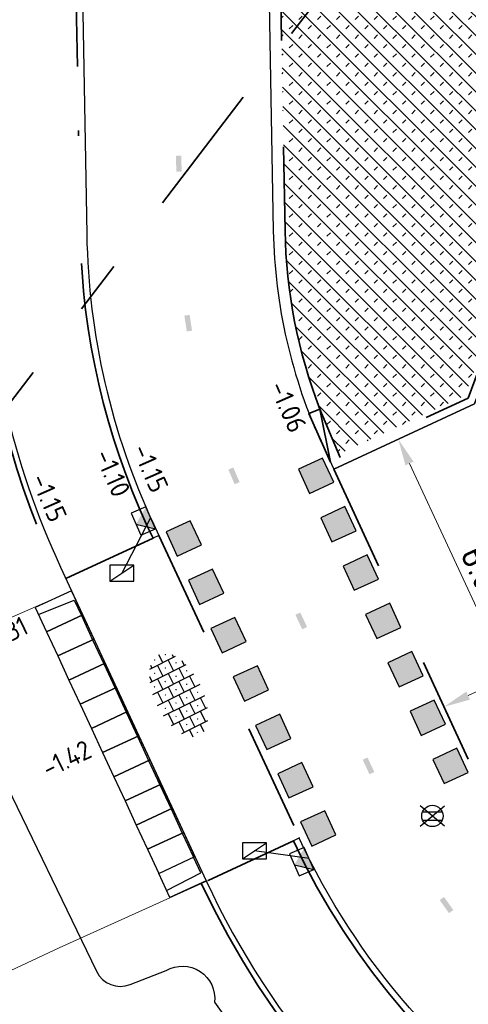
# Model space of a CAD drawing. Header units: metres. Extents: x -1 to 222837, y -2 to 853657.
# Tile 143 of 256: x 111185.02 to 111193.44, y 426626.83 to 426645.31. Entities that reach past the tile are written whole.
import ezdxf
from ezdxf.enums import TextEntityAlignment as Align

# ---------------------------------------------------------------- set-up
doc = ezdxf.new("R2010")
doc.units = ezdxf.units.M
doc.header["$XCLIPFRAME"] = 0
for name, pattern in [('AL-TEKENBLADGRENS', [11.5, 2.5, -1.5, 1, -1.5, 1, -1.5, 2.5]), ('RI-HWA_KOLKAANSLUITING', [4.3, 2.5, -1.8]), ('VH-AMSTELBAND', [30, 16, -4, 0, -2, 2, -2, 0, -4]), ('VH-OPSLUITBAND_100X200', [16, 8, -2, 4, -2]), ('VH-TROTTOIRBAND_130-150', [15, 5, -2, 2, -2, 2, -2]), ('XX-HIDDEN', [4, 2, -2])]:
    doc.linetypes.add(name, pattern=pattern)
for name, color, linetype in [('A-KADER', 7, 'Continuous'), ('A-Maatvoering', 30, 'Continuous'), ('GreenToColour', 30, 'Continuous'), ('X-REF', 7, 'Continuous')]:
    doc.layers.add(name, color=color, linetype=linetype)
for name, color, linetype, lineweight in [('B-ALG', 8, 'Continuous', 5), ('B-GRS-WERKGRENS', 4, 'WERKGRENS', 25), ('B-OI-RI-GWA_KOLK-S', 30, 'Continuous', 30), ('B-WE-IE-MEUBILAIR_WEGMEUBILAIR-S', 7, 'Continuous', 25), ('Inritband', 200, 'Continuous', 25), ('N-WE-RI-HWA_KOLK-S', 150, 'Continuous', 25), ('N-WE-VH-KANTOPSLUITING_OB 150 250', 140, 'VH-OPSLUITBAND_100X200', 35), ('N-WE-VH-KANTOPSLUITING_OPSLUITBAND_100X200-G VOETPAD', 150, 'VH-OPSLUITBAND_100X200', 35), ('N-WE-VH-KANTOPSLUITING_RIJWIELPADBAND-G', 7, 'Continuous', 25), ('N-WE-VH-KANTOPSLUITING_RWSBAND-G', 210, 'VH-TROTTOIRBAND_130-150', 35), ('N-WE-VH-KANTOPSLUITING_VOORKANT OB 100X200', 7, 'Continuous', 25), ('N-WE-VH-KANTOPSLUITING_VOORKANT RIJWIELPADBAND', 7, 'Continuous', 25), ('N-WE-VH-KANTOPSLUITING_VOORKANT RWS-BAND', 7, 'Continuous', 25), ('N-WE-VH-MATERIAALGRENS-G', 7, 'XX-HIDDEN', 35), ('N-WE-VH-Trottoirband 150x170', 60, 'VH-AMSTELBAND', 35), ('N-WE-VH-VERHARDING_FUNDERING-G', 7, 'Continuous', 35), ('N-WE-VH-VERHARDING_TEGEL-S', 7, 'Continuous', 25), ('N-WE-VW-MARKERING_DWARS-S', 7, 'Continuous', 25), ('SLD-b-vm_kant verharding', 252, 'Continuous', 18), ('SLD-n-wm_wegmarkering', 7, 'Continuous', 25), ('V-WE-IE-MEUBILAIR_WEGMEUBILAIR-S', 7, 'Continuous', 25), ('X-XX-AL-HOOGTELABEL-T25', 7, 'Continuous', 25), ('X-XX-AL-TEKENBLADGRENS-G blad 2', 7, 'AL-TEKENBLADGRENS', 35)]:
    doc.layers.add(name, color=color, linetype=linetype, lineweight=lineweight)
doc.layers.add('N-WE-RI-HWA_KOLKAANSLUITING-G', color=7, linetype='RI-HWA_KOLKAANSLUITING', lineweight=25, true_color=0x0078f0)
doc.styles.add('NLCS-ISO', font='NLCS-ISO.ttf')
doc.styles.add('NLCS-ISO-ANNOTATIEF-T25', font='NLCS-ISO.ttf', dxfattribs={"height": 2.5})
doc.styles.add('NLCS-ISO-M1000-T25', font='NLCS-ISO.ttf')
doc.styles.add('RPS_18', font='isocp.shx', dxfattribs={"height": 1.8})
doc.linetypes.add('WERKGRENS', pattern='A,2.5,-1,[133,ltypeshp.shx,S=1,R=0,X=-1,Y=0],-1,2.5', length=7)
doc.dimstyles.new('NLCS-ANNOTATIEF-T25-PIJL', dxfattribs={"dimtxt": 2.5, "dimasz": 2.5, "dimexe": 2, "dimexo": 2, "dimgap": 0.7, "dimtad": 1, "dimzin": 0, "dimdsep": 46, "dimtxsty": 'NLCS-ISO-ANNOTATIEF-T25', "dimcen": 0, "dimdle": 2, "dimclrd": 256, "dimclre": 256, "dimclrt": 256, "dimadec": 5, "dimazin": 0, "dimtfac": 1, "dimtofl": 0, "dimtmove": 1, "dimatfit": 0, "dimfxl": 2, "dimfxlon": 1, "dimtfillclr": 254, "dimtolj": 1, "dimtzin": 0, "dimlwd": 18, "dimlwe": 18, "dimarcsym": 0})
picture_1 = doc.add_image_def('image1.ecw', size_in_pixel=(400001, 250001))
picture_2 = doc.add_image_def('image2.ecw', size_in_pixel=(120000, 80000))

# ---------------------------------------------------------------- blocks, each defined once
blk = doc.blocks.new('inritband zijkant')
at = {"layer": 'Inritband', "flags": 128}
blk.add_lwpolyline([(0, 0.75), (0, 0), (0.5, 0), (0.5, 0.75)], close=True, dxfattribs=at)
blk.add_lwpolyline([(0.1440344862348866, 0), (0.1799999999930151, 0.7199999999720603), (0.5, 0.7199999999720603)], dxfattribs=at)
blk = doc.blocks.new('inritband tussenstuk')
at = {"layer": 'Inritband', "flags": 128}
blk.add_lwpolyline([(0, 0.75), (0, 0), (0.5, 0), (0.5, 0.75)], close=True, dxfattribs=at)
blk.add_lwpolyline([(0, 0.7199999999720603), (0.5, 0.7199999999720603)], dxfattribs=at)
blk = doc.blocks.new('N-SVW-MARKERING_DWARS_OVERSTEEK_BLOKSTREEP_050')
at = {"flags": 128}
blk.add_lwpolyline([(0, -0.25), (0.4999999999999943, -0.25), (0.4999999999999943, 0.25), (0, 0.25)], close=True, dxfattribs=at)
blk.add_solid([(0, 0.25), (0.4999999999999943, 0.25), (0, -0.25), (0.4999999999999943, -0.25)])
blk = doc.blocks.new('SVH-TEGEL_300X300_DUN_HALFST_STIP-SO')
for p, q in [((-2.999999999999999, -2.520600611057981), (-2.999999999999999, 2.520600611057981)), ((-1.499999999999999, -2.866499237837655), (-1.499999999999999, 2.866499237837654)), ((1.110223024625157e-15, -2.972868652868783), (1.110223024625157e-15, 2.972868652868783)), ((1.500000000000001, -2.866499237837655), (1.500000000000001, 2.866499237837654)), ((3, -2.520600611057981), (3, 2.520600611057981)), ((-4.885117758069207, 1.5), (-4.499999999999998, 1.5)), ((-4.499999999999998, -1.80215890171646), (-4.499999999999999, 1.80215890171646)), ((-3.72073055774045, 1.5), (-3.779269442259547, 1.5)), ((-3.749999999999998, 1.470730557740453), (-3.749999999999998, 1.529269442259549)), ((-3.698147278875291, 2.25), (-2.999999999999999, 2.25)), ((-2.999999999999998, 1.5), (-1.499999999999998, 1.5)), ((-2.220730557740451, 2.25), (-2.279269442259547, 2.25)), ((-2.249999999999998, 2.220730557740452), (-2.249999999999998, 2.279269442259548)), ((-1.499999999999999, 2.25), (0, 2.25)), ((-0.7207305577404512, 1.5), (-0.7792694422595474, 1.5)), ((-0.7499999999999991, 1.470730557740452), (-0.7499999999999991, 1.529269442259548)), ((2.220446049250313e-15, 1.5), (1.500000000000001, 1.5)), ((0.7792694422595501, 2.25), (0.7207305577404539, 2.25)), ((0.7500000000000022, 2.220730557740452), (0.7500000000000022, 2.279269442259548)), ((1.5, 2.25), (3, 2.25)), ((2.279269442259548, 1.5), (2.220730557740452, 1.5)), ((2.25, 1.470730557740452), (2.25, 1.529269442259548)), ((3.000000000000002, 1.5), (4.500000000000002, 1.5)), ((4.500000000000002, -1.80215890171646), (4.5, 1.80215890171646)), ((-5.658165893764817, 0), (-4.5, 0)), ((-5.220730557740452, 0.7499999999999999), (-5.279269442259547, 0.7499999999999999)), ((-5.249999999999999, 0.720730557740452), (-5.249999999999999, 0.7792694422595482)), ((-4.499999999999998, 0.7500000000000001), (-2.999999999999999, 0.7500000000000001)), ((-3.749999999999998, -0.02926944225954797), (-3.749999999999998, 0.0292694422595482)), ((-2.999999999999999, 0), (-1.499999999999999, 0)), ((-2.22073055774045, 0.7499999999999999), (-2.279269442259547, 0.7499999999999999)), ((-2.249999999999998, 0.720730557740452), (-2.249999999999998, 0.7792694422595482)), ((-1.499999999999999, 0.7500000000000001), (1.110223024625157e-15, 0.7500000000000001)), ((-0.7499999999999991, -0.02926944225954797), (-0.7499999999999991, 0.0292694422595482)), ((0, 0), (1.500000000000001, 0)), ((0.779269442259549, 0.7499999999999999), (0.7207305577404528, 0.7499999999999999)), ((0.7500000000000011, 0.720730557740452), (0.7500000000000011, 0.7792694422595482)), ((1.500000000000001, 0.7500000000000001), (3, 0.7500000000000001)), ((2.250000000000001, -0.02926944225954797), (2.250000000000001, 0.0292694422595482)), ((3, 0), (4.500000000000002, 0)), ((3.779269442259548, 0.7499999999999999), (3.720730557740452, 0.7499999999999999)), ((3.75, 0.720730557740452), (3.75, 0.7792694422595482)), ((4.500000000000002, 0.7500000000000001), (5.47514610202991, 0.7500000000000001)), ((5.25, -0.02926944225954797), (5.25, 0.0292694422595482)), ((-5.22073055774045, -0.7500000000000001), (-5.279269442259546, -0.7500000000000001)), ((-5.249999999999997, -0.779269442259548), (-5.249999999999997, -0.7207305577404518)), ((-4.5, -0.7500000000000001), (-3, -0.7500000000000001)), ((-3.72073055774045, -1.110223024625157e-16), (-3.779269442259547, -1.110223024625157e-16)), ((-2.220730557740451, -0.7500000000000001), (-2.279269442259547, -0.7500000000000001)), ((-2.249999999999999, -0.779269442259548), (-2.249999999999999, -0.7207305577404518)), ((-1.5, -0.7500000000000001), (0, -0.7500000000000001)), ((-0.7207305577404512, -1.110223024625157e-16), (-0.7792694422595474, -1.110223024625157e-16)), ((0.779269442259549, -0.7500000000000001), (0.7207305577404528, -0.7500000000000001)), ((0.7500000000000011, -0.779269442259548), (0.7500000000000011, -0.7207305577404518)), ((1.499999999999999, -0.7500000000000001), (3, -0.7500000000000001)), ((2.279269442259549, -1.110223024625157e-16), (2.220730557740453, -1.110223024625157e-16)), ((3.779269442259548, -0.7499999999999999), (3.720730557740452, -0.7499999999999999)), ((3.75, -0.7792694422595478), (3.75, -0.7207305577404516)), ((4.5, -0.7500000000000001), (5.47514610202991, -0.7500000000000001)), ((5.279269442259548, -1.110223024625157e-16), (5.220730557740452, -1.110223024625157e-16)), ((-4.885117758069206, -1.5), (-4.5, -1.5)), ((-3.72073055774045, -1.5), (-3.779269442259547, -1.5)), ((-3.749999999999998, -1.529269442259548), (-3.749999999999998, -1.470730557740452)), ((-3.69814727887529, -2.25), (-2.999999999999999, -2.25)), ((-2.999999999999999, -1.5), (-1.499999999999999, -1.5)), ((-2.22073055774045, -2.25), (-2.279269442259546, -2.25)), ((-2.249999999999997, -2.279269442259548), (-2.249999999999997, -2.220730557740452)), ((-1.499999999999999, -2.25), (1.110223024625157e-15, -2.25)), ((-0.7207305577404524, -1.5), (-0.7792694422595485, -1.5)), ((-0.7500000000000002, -1.529269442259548), (-0.7500000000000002, -1.470730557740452)), ((1.110223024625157e-15, -1.5), (1.500000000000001, -1.5)), ((0.779269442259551, -2.25), (0.7207305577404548, -2.25)), ((0.7500000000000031, -2.279269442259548), (0.7500000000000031, -2.220730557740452)), ((1.500000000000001, -2.25), (3, -2.25)), ((2.279269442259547, -1.5), (2.220730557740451, -1.5)), ((2.249999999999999, -1.529269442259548), (2.249999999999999, -1.470730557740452)), ((3, -1.5), (4.500000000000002, -1.5))]:
    blk.add_line(p, q)
at = {"style": 'NLCS-ISO'}
blk.add_attdef('FORMAAT', text='', height=1.8, dxfattribs=at).set_placement((-5.758165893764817, 0), align=Align.MIDDLE_RIGHT)
blk.add_attdef('KLEUR', text='', height=1.8, dxfattribs=at).set_placement((5.57514610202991, 0), align=Align.MIDDLE_LEFT)
at = {"style": 'NLCS-ISO', "flags": 1}
blk.add_attdef('FUNCTIE', text='', height=1.8, dxfattribs=at).set_placement((0.1159930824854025, -3.584775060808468), align=Align.MIDDLE_CENTER)
blk = doc.blocks.new('*D298')
at = {"layer": 'A-Maatvoering', "linetype": 'Continuous', "lineweight": 18, "transparency": 16777216}
for p, q in [((111200.2390605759, 426635.779667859), (111200.4073362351, 426635.4167859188)), ((111193.4358032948, 426632.6248605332), (111199.7854581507, 426635.569323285)), ((111192.9822008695, 426632.4145159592), (111193.1504765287, 426632.051634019))]:
    blk.add_line(p, q, dxfattribs=at)
at = {"layer": 'A-Maatvoering', "transparency": 16777216}
for points in [[(111199.7504007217, 426635.6449236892), (111199.8205155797, 426635.4937228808), (111200.2390605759, 426635.779667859)], [(111193.4007458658, 426632.7004609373), (111193.4708607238, 426632.549260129), (111192.9822008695, 426632.4145159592)]]:
    blk.add_solid(points, dxfattribs=at)
at = {"layer": 'Defpoints', "color": 0, "transparency": 16777216}
for p in [(111200.1335890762, 426636.0071143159), (111200.2390605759, 426635.779667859), (111192.8767293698, 426632.641962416)]:
    blk.add_point(p, dxfattribs=at)
at = {"layer": 'A-Maatvoering', "transparency": 16777216, "insert": (111196.446561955, 426634.4509018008), "char_height": 0.5, "attachment_point": 5, "rotation": 24.878103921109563, "style": 'NLCS-ISO-ANNOTATIEF-T25'}
blk.add_mtext('\\A1;8.00', dxfattribs=at)
blk = doc.blocks.new('30')
at = {"layer": 'SLD-n-wm_wegmarkering'}
blk.add_solid([(-0.15, -0.05), (-0.15, 0.05), (0.15, -0.05), (0.15, 0.05)], dxfattribs=at)
blk = doc.blocks.new('*U338')
at = {"layer": 'SLD-n-wm_wegmarkering'}
blk.add_blockref('30', (0.1499999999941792, 0), dxfattribs=at)
blk = doc.blocks.new('*U339')
at = {"layer": 'SLD-n-wm_wegmarkering', "color": 0, "linetype": 'ByBlock', "lineweight": -2, "transparency": 16777216}
for p, rotation in [((111188.0061345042, 426642.7568267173), 271.0257304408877), ((111188.1629122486, 426639.7637170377), 278.6240454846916), ((111188.9844876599, 426636.8868734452), 293.2527551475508), ((111190.2422476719, 426634.1633107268), 294.8781069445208), ((111191.5043152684, 426631.4416962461), 294.8781069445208), ((111192.9432931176, 426628.8157894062), 305.4846716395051)]:
    blk.add_blockref('*U338', p, dxfattribs=dict(at, rotation=rotation))
blk = doc.blocks.new('B-SRI-KOLK_TROTTOIR-SO')
at = {"color": 0}
blk.add_line((-1.124999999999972, 0), (1.124999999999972, 1.499999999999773), dxfattribs=at)
blk.add_3dface([(-1.124999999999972, 0), (1.124999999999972, 0), (1.124999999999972, 1.499999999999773), (-1.124999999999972, 1.499999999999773)], dxfattribs=at)
blk = doc.blocks.new('TK in rijwielpadband')
at = {"layer": 'N-WE-RI-HWA_KOLK-S'}
blk.add_hatch(color=256, dxfattribs=at).paths.add_polyline_path([(2.25, 1.5), (0, 1.5), (1.125, 0)])
blk.add_line((1.125, 0), (2.25, 1.5), dxfattribs=at)
at = {"layer": 'N-WE-RI-HWA_KOLK-S', "flags": 128}
blk.add_lwpolyline([(0, 0), (2.25, 0), (2.25, 1.5), (0, 1.5)], close=True, dxfattribs=at)
blk = doc.blocks.new('*D1848')
at = {"layer": 'A-Maatvoering', "linetype": 'Continuous', "lineweight": 18, "transparency": 16777216}
for p, q in [((111192.2828918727, 426637.5072427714), (111191.7632004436, 426637.2662513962)), ((111192.3364269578, 426636.9809246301), (111194.4398726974, 426632.4449003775)), ((111194.8070267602, 426632.0640136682), (111194.2873353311, 426631.823022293))]:
    blk.add_line(p, q, dxfattribs=at)
at = {"layer": 'A-Maatvoering', "transparency": 16777216}
for points in [[(111192.412027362, 426637.0159820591), (111192.2608265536, 426636.9458672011), (111192.1260823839, 426637.4345270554)], [(111194.5154731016, 426632.4799578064), (111194.3642722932, 426632.4098429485), (111194.6502172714, 426631.9912979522)]]:
    blk.add_solid(points, dxfattribs=at)
at = {"layer": 'Defpoints', "color": 0, "transparency": 16777216}
for p in [(111192.6457738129, 426637.6755184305), (111195.1699087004, 426632.2322893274), (111194.6502172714, 426631.9912979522)]:
    blk.add_point(p, dxfattribs=at)
at = {"layer": 'A-Maatvoering', "transparency": 16777216, "insert": (111193.7419597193, 426634.8769812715), "char_height": 0.5, "attachment_point": 5, "rotation": 294.8781039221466, "style": 'NLCS-ISO-ANNOTATIEF-T25'}
blk.add_mtext('\\A1;6.00', dxfattribs=at)
blk = doc.blocks.new('SIE-WEG_VERKEERSBORD_ROND-SO')
at = {"layer": 'V-WE-IE-MEUBILAIR_WEGMEUBILAIR-S', "color": 0}
for p, q in [((-1.14136062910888, -0.9479837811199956), (1.142968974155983, 0.9687963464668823)), ((1.142968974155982, -0.9479837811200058), (-1.14136062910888, 0.9687963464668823))]:
    blk.add_line(p, q, dxfattribs=at)
at = {"layer": 'V-WE-IE-MEUBILAIR_WEGMEUBILAIR-S'}
for p, q in [((-0.9157109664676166, 0.4104062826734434), (0.9173193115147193, 0.4104062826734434)), ((-0.9157109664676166, -0.3895937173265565), (0.9173193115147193, -0.3895937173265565))]:
    blk.add_line(p, q, dxfattribs=at)
blk.add_circle((0.0008041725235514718, 0.01040628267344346), 1, dxfattribs=at)

msp = doc.modelspace()

# ---------------------------------------------------------------- hatches: boundary and pattern name
at = {"layer": 'GreenToColour', "transparency": 33554559}
h = msp.add_hatch(dxfattribs=at)
h.set_pattern_fill('AGR-PLANTGATVERBETERING_02', color=256, style=0, pattern_type=2)
h.set_pattern_definition([(135, (106543.3290573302, 432801.7563842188), (-0.1767766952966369, -0.1767766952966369), []), (45, (106543.3290573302, 432801.9163842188), (-0.1767766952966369, 0.1767766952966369), [0.09000000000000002, -0.16])])
edge = h.paths.add_edge_path()
edge.add_line((111191.5743764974, 426655.9051178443), (111189.7370105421, 426655.0051477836))
edge.add_arc((111168.5354585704, 426653.6952991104), 21.24197518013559, 1.2943706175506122, 3.535285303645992, ccw=False)
edge.add_line((111189.7720135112, 426654.1751363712), (111190.0016284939, 426641.3505570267))
edge.add_arc((111199.7802045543, 426641.5256504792), 9.7801435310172, 181.0258184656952, 204.9426000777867)
edge.add_line((111190.9122479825, 426637.4012652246), (111191.0218255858, 426637.1649640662))
edge.add_line((111191.0218255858, 426637.1649640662), (111193.3826923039, 426638.2597454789))
edge.add_line((111193.3826923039, 426638.2597454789), (111195.8255972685, 426644.9274004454))
edge.add_line((111195.8255972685, 426644.9274004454), (111196.7125727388, 426645.1672332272))
edge.add_line((111196.7125727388, 426645.1672332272), (111191.5743764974, 426655.9051178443))

# ---------------------------------------------------------------- linework, layer by layer
at = {"flags": 128}
for points in [[(111187.6342121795, 426635.6276289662), (111187.5252240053, 426635.5774116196)], [(111190.2757339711, 426629.9563067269), (111190.1582319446, 426629.8994063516)]]:
    msp.add_lwpolyline(points, dxfattribs=at)
at = {"layer": 'A-KADER', "flags": 128}
msp.add_lwpolyline([(111196.0321690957, 426644.8517163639), (111193.5579147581, 426638.0984965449), (111190.9146345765, 426636.8731626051)], dxfattribs=at)
at = {"layer": 'B-GRS-WERKGRENS', "flags": 128}
msp.add_lwpolyline([(110696.0424106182, 426984.6551705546), (110683.8610691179, 426993.057474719), (110681.5433510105, 426989.6480306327), (110647.804664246, 426943.6555516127), (110640.0829047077, 426933.436593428), (110631.1127847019, 426920.9005163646, 0.1052077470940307), (110625.3199437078, 426903.2705121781), (110623.1194538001, 426903.113495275), (110622.830169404, 426899.1403920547), (110622.8256512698, 426889.0690046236), (110624.3139670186, 426881.9130925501), (110619.9477974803, 426879.8592502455), (110610.3848135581, 426873.207518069), (110605.3942378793, 426863.2002755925), (110609.4477666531, 426861.4866118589), (110615.1856417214, 426858.504099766), (110624.3282556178, 426850.7907658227), (110624.9801728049, 426851.6021558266), (110633.8740789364, 426844.4562824), (110643.0504079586, 426836.1434560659), (110655.367388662, 426823.3668903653), (110656.8702434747, 426821.8449883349), (110655.5568984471, 426820.1318635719), (110651.997115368, 426815.8250707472), (110661.0856959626, 426808.0310218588), (110673.7143256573, 426797.891610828), (110678.993274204, 426800.934996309), (110682.0086933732, 426797.6368472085), (110681.344112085, 426795.888686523), (110682.3405690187, 426793.9995004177), (110688.6091525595, 426792.8126839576), (110694.41617521, 426788.3905130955), (110707.3497558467, 426779.7534084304), (110715.9972366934, 426773.9650536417), (110732.7150735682, 426767.3389972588), (110745.7247381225, 426763.2028363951), (110771.1913910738, 426758.3730034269, 0.0609614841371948), (110771.6742144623, 426758.3185337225), (110776.6174174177, 426758.3651608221, 0.2032448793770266), (110778.0491764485, 426758.9882305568), (110779.3917933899, 426760.4027955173), (110780.9872746, 426760.4433705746), (110817.1705238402, 426756.6065852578), (110816.6589365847, 426751.3460615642), (110815.9469375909, 426746.5189721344), (110856.8361080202, 426742.5539318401), (110868.4640110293, 426743.0014730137), (110903.6966093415, 426739.1644006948), (110904.3847656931, 426743.7349138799), (110908.7550371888, 426743.067090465), (110933.5331868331, 426740.8074904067), (110948.0407957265, 426738.8472880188), (110947.4256188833, 426740.872800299), (110946.14130311, 426744.2354513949), (110945.7955257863, 426745.680326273), (110945.6322420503, 426748.1470819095), (110946.2840048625, 426749.2657339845), (110950.5499639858, 426751.1074321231), (110955.1424905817, 426754.8833393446), (110957.0300469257, 426770.6443471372, -0.1858070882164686), (110962.343869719, 426783.753041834), (110989.6664400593, 426800.1272763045), (111094.2751625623, 426788.8927554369), (111096.9392651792, 426786.253642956), (111113.3869913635, 426770.393124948), (111118.0944315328, 426765.9923202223), (111122.4935519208, 426760.6995836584), (111125.9314280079, 426762.8446207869), (111132.5525830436, 426748.3003109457), (111130.7560233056, 426746.1018552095), (111135.827440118, 426730.5827594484), (111138.6735798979, 426726.3464544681), (111145.5036009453, 426725.303642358), (111154.9471366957, 426706.8248590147), (111165.76027422, 426690.1519650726), (111168.851010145, 426684.8194480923, -0.462362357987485), (111168.5963034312, 426684.1014306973), (111167.0070755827, 426683.4964546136, 0.4204840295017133), (111166.7215780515, 426682.8413432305), (111168.1987302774, 426679.1970582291, 0.40810617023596), (111168.8402120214, 426678.9176776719), (111171.0562501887, 426679.762441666, -0.386510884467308), (111171.6824437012, 426679.5170764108), (111181.5180577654, 426659.6501397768, -0.0508334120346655), (111182.4436142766, 426652.4703984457), (111182.031374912, 426643.9229877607, 0.142473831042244), (111183.8712131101, 426635.0931973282), (111183.4465153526, 426634.924478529, 0.4355485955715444), (111183.1809875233, 426634.2421237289), (111186.4655892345, 426627.4500798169, 0.3910090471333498), (111187.0967900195, 426627.2016989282), (111187.7695481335, 426627.4630768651, -0.6217046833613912), (111188.6778044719, 426626.8695499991), (111191.3535551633, 426623.208575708), (111193.494133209, 426621.7053319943, 0.03124526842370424), (111201.9852196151, 426616.7325161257), (111203.0998856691, 426614.7510582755), (111204.6820374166, 426609.1243931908), (111214.9385831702, 426601.3343371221), (111217.1204325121, 426598.7394550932), (111225.8994778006, 426589.035863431), (111234.1322241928, 426582.7269041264), (111239.4891358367, 426579.6722427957), (111245.6834836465, 426577.3486070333), (111253.4748506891, 426571.9169365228), (111263.600017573, 426564.0525658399), (111282.5854008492, 426548.9024020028), (111301.6691665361, 426532.7467470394, 0.3053725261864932), (111302.2244556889, 426532.685563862), (111306.0352668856, 426534.6841494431, -0.298082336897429), (111306.5802422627, 426534.6314635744), (111324.4608518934, 426520.2967962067), (111328.5946763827, 426517.3176255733), (111334.5616632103, 426512.189702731), (111347.6675561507, 426496.9045799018), (111348.8031598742, 426495.516090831), (111350.8304166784, 426490.6816078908), (111350.3673808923, 426489.5287751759), (111350.1567323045, 426488.1129573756), (111358.3016534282, 426484.7489423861), (111354.8473972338, 426480.6643686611), (111368.3122871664, 426468.1831469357), (111377.3553120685, 426476.9960461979, 0.136337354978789), (111383.9434717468, 426482.7516307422), (111385.2074762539, 426486.3350175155, 0.129089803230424), (111392.532275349, 426491.08500952), (111402.9597618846, 426500.6812524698), (111414.8163060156, 426512.193576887), (111417.847649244, 426515.9853237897), (111419.2589309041, 426514.9337798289), (111421.375873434, 426518.0123052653), (111420.2224410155, 426518.9196459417), (111422.8099583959, 426522.1924138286), (111426.8629929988, 426530.068227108, 0.03507058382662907), (111434.8335464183, 426544.8205773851), (111439.2412545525, 426554.013396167, -0.05230805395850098), (111448.8827128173, 426568.11942653, -0.04052095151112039), (111456.7486855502, 426576.4924393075, -0.04669515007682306), (111473.4247516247, 426590.6197913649), (111485.5950519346, 426597.7661564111, -0.0126766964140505), (111492.9284637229, 426600.9579905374), (111508.064891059, 426606.5203502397, 0.4105065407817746), (111508.3638889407, 426607.1561677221), (111505.567801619, 426615.0734380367, 0.4168207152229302), (111504.9256500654, 426615.3768979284, 0.09058647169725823), (111453.555254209, 426585.3427411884, 0.0753553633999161), (111438.7111210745, 426569.8857630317), (111431.5958255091, 426575.2905675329), (111449.986385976, 426597.6331641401, -0.01679181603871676), (111466.0878947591, 426610.5482008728, -0.05573669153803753), (111491.1449302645, 426625.908952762), (111496.7622742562, 426628.2819660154), (111500.013407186, 426627.407951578), (111496.8382076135, 426635.2441374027, 0.4365131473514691), (111496.1526020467, 426635.5042808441), (111483.8851358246, 426629.4185922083), (111469.1011372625, 426620.6491564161), (111459.7602761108, 426613.6987198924), (111449.6345021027, 426605.6254215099), (111441.1155601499, 426596.9368725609), (111429.1984306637, 426582.1603433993), (111431.0516379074, 426580.4574508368), (111406.385529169, 426549.5490506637), (111397.0352837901, 426537.6586220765), (111395.2825450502, 426538.9635782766), (111392.9954836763, 426535.9500772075), (111394.7181917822, 426534.6519633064), (111385.0563274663, 426522.0908441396), (111383.998881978, 426523.6376428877), (111382.3411651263, 426528.1461280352), (111377.4374856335, 426522.2270736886), (111374.2352015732, 426518.6692079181), (111371.5930673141, 426517.3489785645), (111368.7588418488, 426516.8835270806, -0.1652701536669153), (111368.4414496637, 426516.9363142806), (111351.2648663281, 426526.1508119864), (111324.3950704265, 426546.6660156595, -0.3657024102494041), (111324.2558469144, 426547.2959404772), (111327.3573267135, 426553.7283450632), (111318.6307447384, 426557.5296837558), (111316.9930048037, 426553.805328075, -0.2920440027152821), (111316.5452733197, 426553.5066962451), (111315.0912189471, 426553.4776958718, -0.1776703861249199), (111314.7655320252, 426553.5898813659), (111310.1407708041, 426557.3558275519), (111311.2886824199, 426558.5857615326), (111304.2587068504, 426562.740527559), (111301.5045101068, 426560.4491779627), (111295.9509170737, 426564.4742953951), (111281.0543463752, 426575.691173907), (111258.9288033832, 426592.9569866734), (111249.3591269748, 426601.8547746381, -0.3438650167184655), (111248.8512886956, 426603.8594393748), (111251.0811483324, 426609.1697081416), (111244.5636833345, 426612.1342434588), (111243.3012762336, 426609.3809142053, -0.3875099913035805), (111240.2469963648, 426608.7096509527), (111235.9586375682, 426611.3733961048), (111222.8522928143, 426621.7348748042, -0.1019607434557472), (111210.3565032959, 426637.5663158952), (111200.0165414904, 426658.1072848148), (111201.4139297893, 426658.6407837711), (111199.3001419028, 426663.2598293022), (111197.990567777, 426662.7332623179), (111191.4076180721, 426676.631880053), (111174.4849299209, 426716.3815768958), (111175.4097380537, 426716.7231408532), (111171.0204715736, 426729.4174275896), (111175.0412392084, 426731.1850402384), (111170.1325293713, 426742.3425696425), (111166.2237700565, 426740.4392321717, -0.4104640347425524), (111165.5681753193, 426740.6917918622), (111138.6135310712, 426800.393406), (111133.3696647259, 426808.9959745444), (111125.2445901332, 426812.7714929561), (111122.0803651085, 426814.7113457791), (111120.4074520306, 426811.7274499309), (111112.4651295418, 426815.0538565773), (111113.977004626, 426818.0227839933), (111102.5933559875, 426823.5257286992), (111102.2144963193, 426825.6443524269), (111101.5386328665, 426826.1039587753), (111098.4509470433, 426820.0386147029), (111098.1228457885, 426816.7559039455, -0.478314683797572), (111097.1303952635, 426815.986897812), (111079.7527907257, 426814.8965485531), (111037.4826749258, 426818.9619052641), (111036.1483266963, 426820.6759548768), (111025.3218959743, 426821.8651132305, -0.5882686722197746), (111024.7204334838, 426822.569905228), (111025.1154108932, 426826.7463354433), (111011.1397127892, 426828.3732325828), (111010.5097895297, 426823.3769909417), (110975.0569334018, 426827.1641008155, -0.4227404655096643), (110973.7842456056, 426826.1450109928), (110972.2564244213, 426826.4377795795), (110959.5596344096, 426833.3733697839), (110958.1602694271, 426830.4089901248), (110957.3953844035, 426829.0990291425), (110954.2397359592, 426830.6758590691, 0.4177602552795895), (110954.0263178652, 426831.7811746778), (110953.0451344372, 426832.2922727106), (110947.7288154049, 426821.886746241, 0.394831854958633), (110948.079380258, 426820.5624144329), (110946.5008571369, 426817.2404017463, 0.3462481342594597), (110946.8876094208, 426815.870804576), (110948.0793661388, 426815.2822856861), (110932.6312583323, 426785.3127970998), (110928.0532306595, 426787.6810755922), (110926.081643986, 426783.9946362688), (110917.9799517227, 426788.1352166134), (110915.9109427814, 426784.420039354), (110924.7467047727, 426780.0295897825), (110923.0733290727, 426776.8553623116, -0.3567778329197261), (110920.2971560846, 426775.4672004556), (110916.1874682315, 426776.0071526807), (110915.9141179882, 426771.5713775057), (110913.7364615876, 426768.8555163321), (110905.8767397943, 426769.8295395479), (110900.4013746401, 426769.4948759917), (110863.126309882, 426773.5085708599), (110863.247554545, 426775.3474385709), (110848.0469843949, 426776.8986724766), (110848.3121041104, 426779.5808031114), (110834.4844412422, 426781.2506378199), (110832.1514304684, 426778.2106531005), (110815.857433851, 426780.0037900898), (110815.8584460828, 426779.150257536), (110801.2396741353, 426780.3392063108), (110782.6092630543, 426782.2219722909), (110759.41428257, 426784.7076510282), (110754.5988243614, 426785.9779470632), (110742.7449673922, 426787.114928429, -0.0827147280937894), (110722.4689886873, 426795.3305461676), (110715.9744031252, 426799.6761978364), (110697.6210586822, 426814.5446948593), (110698.7305499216, 426815.853947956), (110693.1992237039, 426820.2995663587), (110694.4011490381, 426821.1955596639), (110690.4311747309, 426824.4067555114), (110689.2759485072, 426823.1937622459), (110680.9801091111, 426829.6825374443), (110667.8024201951, 426840.4946842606), (110648.2980021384, 426856.8491433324), (110644.9706787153, 426860.4464978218), (110640.9767328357, 426865.7977173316, -0.1510224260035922), (110633.025099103, 426899.4367234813), (110633.3008182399, 426902.5890342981), (110632.083548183, 426902.7381201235, -0.03387084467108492), (110634.6762229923, 426913.6872321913, -0.06423241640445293), (110643.7421415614, 426928.4732599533), (110681.0034763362, 426978.4880537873), (110692.6867641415, 426980.9045032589)], format="xyb", close=True, dxfattribs=at)
at = {"layer": 'N-WE-RI-HWA_KOLKAANSLUITING-G', "flags": 128}
for points in [[(111187.4805044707, 426635.9604822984), (111186.939, 426634.922)], [(111190.4523587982, 426629.5653774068), (111189.427, 426629.709)]]:
    msp.add_lwpolyline(points, dxfattribs=at)
at = {"layer": 'N-WE-VH-KANTOPSLUITING_OB 150 250', "flags": 128}
msp.add_lwpolyline([(111195.891324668, 426644.9033191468), (111193.438448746, 426638.2084494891), (111190.8515485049, 426637.009251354)], dxfattribs=at)
at = {"layer": 'N-WE-VH-KANTOPSLUITING_OPSLUITBAND_100X200-G VOETPAD', "flags": 128}
for points in [[(110954.017023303, 426781.3753982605), (110956.0339494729, 426785.655399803, -0.124257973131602), (110966.4352611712, 426798.3189786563, -0.1381633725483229), (110991.0283619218, 426807.6132870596, -0.0223855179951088), (110995.3633648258, 426807.7953744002, -0.0684551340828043), (111009.9940688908, 426805.2634905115, 0.002733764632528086), (111010.1631991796, 426805.2159585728, 0.09084013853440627), (111023.4538828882, 426804.0524575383), (111026.509199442, 426804.3400839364, -0.007040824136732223), (111027.7578562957, 426804.4399156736, -0.04233344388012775), (111030.5429863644, 426804.3872253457), (111036.3465355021, 426803.7842129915), (111082.1640866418, 426799.0235831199, -0.03129432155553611), (111090.4249765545, 426797.6386831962, -0.05489054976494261), (111102.9136363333, 426793.2442946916), (111104.289757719, 426792.5637051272, -0.08736208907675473), (111108.3361629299, 426789.5898296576), (111109.2898929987, 426788.591830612, 0.03608588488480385), (111113.0851594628, 426785.1545933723), (111114.0843383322, 426784.3730318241), (111115.7703413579, 426783.0542356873), (111119.6694344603, 426779.9534609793, 0.01324196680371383), (111120.3260330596, 426779.4590662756), (111120.7266065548, 426779.1737503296, -0.09349773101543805), (111129.583590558, 426769.9558010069, -0.03620883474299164), (111133.8281957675, 426762.306367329), (111135.9721542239, 426757.6829784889, -0.02492232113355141), (111137.2602528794, 426754.4984726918), (111144.9883777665, 426732.2657365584, 0.01201213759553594), (111145.7558007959, 426730.2179586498), (111146.1248655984, 426729.3008228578, 0.01290631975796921), (111146.4430072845, 426728.565613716), (111147.9195461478, 426725.3815015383), (111148.4664563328, 426724.2021001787), (111149.889499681, 426721.1333454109), (111151.4123943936, 426717.8492638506), (111152.9309180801, 426714.5746082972, 0.03253540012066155), (111159.4986888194, 426702.5310011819), (111169.0215384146, 426687.4859757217, -0.03253540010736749), (111174.9021580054, 426676.7024275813), (111179.0898711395, 426667.6717366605), (111182.6915798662, 426659.9047485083, -0.1044530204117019), (111184.0329333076, 426654.0723822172), (111184.2625482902, 426641.2478028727, 0.1044530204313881), (111185.7002420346, 426634.9965373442), (111185.9077480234, 426634.5490562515)], [(111188.4311538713, 426629.1073993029), (111188.4311562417, 426629.1073941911, 0.1422238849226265), (111194.1164804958, 426622.5826453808), (111204.8438590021, 426615.6842235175, -0.06325864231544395), (111207.6401097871, 426613.3393048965), (111208.1671661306, 426612.7696512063, 0.0424097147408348), (111216.51287385, 426605.2046327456), (111219.821339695, 426602.6811490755), (111221.3505481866, 426601.5147677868), (111221.643670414, 426601.2911931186, -0.04938898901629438), (111228.0557951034, 426595.3140890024), (111228.7077241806, 426594.5734754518, 0.09901951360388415), (111240.2531176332, 426585.767396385), (111241.1397496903, 426585.334495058, -0.04788793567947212), (111248.3872314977, 426580.8919315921, -0.001497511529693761), (111248.5995618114, 426580.730983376), (111250.609745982, 426579.1977449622), (111250.7406311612, 426579.0979142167), (111251.2648886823, 426578.6980445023), (111293.4173068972, 426546.546907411), (111296.1801625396, 426544.4395799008), (111296.521712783, 426544.1706718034), (111311.9541126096, 426532.0204908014), (111315.8558744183, 426528.9485698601), (111333.5368399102, 426515.0280563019, -0.05147716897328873), (111336.409335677, 426512.243676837), (111351.736162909, 426493.9770782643, 0.02570417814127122), (111352.8225711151, 426492.8097465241), (111352.1266142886, 426489.7951158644), (111351.9244335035, 426488.7908552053)]]:
    msp.add_lwpolyline(points, format="xyb", dxfattribs=at)
at = {"layer": 'N-WE-VH-KANTOPSLUITING_RIJWIELPADBAND-G', "flags": 128}
msp.add_lwpolyline([(111190.9147921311, 426636.8728273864), (111193.5579147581, 426638.0984965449), (111196.0321690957, 426644.8517163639)], dxfattribs=at)
at = {"layer": 'N-WE-VH-KANTOPSLUITING_RWSBAND-G', "flags": 128}
msp.add_lwpolyline([(111190.6559835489, 426638.004325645, -0.08783008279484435), (111190.0016284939, 426641.3505570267), (111189.7720135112, 426654.1751363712, 0.1044530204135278), (111187.8989357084, 426662.319504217)], format="xyb", dxfattribs=at)
at = {"layer": 'N-WE-VH-KANTOPSLUITING_VOORKANT OB 100X200', "flags": 128}
msp.add_lwpolyline([(111159.5831851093, 426702.5844836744), (111169.1060347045, 426687.5394582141, -0.03253540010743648), (111174.9928784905, 426676.7444964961), (111179.1805916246, 426667.7138055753), (111182.7823003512, 426659.9468174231, -0.104453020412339), (111184.1329172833, 426654.0741723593), (111184.3625322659, 426641.2495930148, 0.104453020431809), (111185.7909625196, 426635.0386062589), (111188.5218767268, 426629.1494631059, 0.1422238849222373), (111194.170568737, 426622.6667552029), (111204.8979472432, 426615.7683333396, -0.06325864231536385), (111207.7135091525, 426613.4072205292), (111208.2405658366, 426612.8375671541, 0.04240856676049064), (111216.5735199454, 426605.2841440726), (111219.8819857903, 426602.7606604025), (111221.4111942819, 426601.5942791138), (111221.7043165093, 426601.3707044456, -0.04938898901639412), (111228.1308569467, 426595.3801625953), (111228.7827860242, 426594.6395490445, 0.09901951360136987), (111240.2969925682, 426585.8572573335)], format="xyb", dxfattribs=at)
at = {"layer": 'N-WE-VH-KANTOPSLUITING_VOORKANT RIJWIELPADBAND', "flags": 128}
for points in [[(111161.2055138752, 426703.6113475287), (111170.7283634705, 426688.5663220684, -0.03253540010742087), (111176.7347118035, 426677.55221966), (111180.9224249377, 426668.5215287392), (111184.5241336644, 426660.754540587, -0.1044530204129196), (111186.0526096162, 426654.1085430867), (111186.2822245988, 426641.2839637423, 0.1044530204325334), (111187.5327958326, 426635.8463294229), (111187.7395751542, 426635.4004153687)], [(111251.9656822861, 426580.7040430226), (111251.834797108, 426580.8038737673), (111249.8246129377, 426582.337112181, 0.001497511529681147), (111249.6026399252, 426582.5053696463, 0.04788793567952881), (111242.0260233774, 426587.1496862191), (111241.13939132, 426587.5825875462, -0.09901951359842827), (111230.2239734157, 426595.9081620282), (111229.5720443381, 426596.6487755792, 0.04938898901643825), (111222.86872154, 426602.8973219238), (111222.5755993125, 426603.120896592), (111221.0463908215, 426604.2872778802), (111217.7379249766, 426606.8107615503, -0.04238583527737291), (111209.6498403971, 426614.141553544), (111209.1227769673, 426614.7112006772, 0.06325864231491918), (111205.9364414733, 426617.3832419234), (111195.209062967, 426624.2816637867, -0.1421129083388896), (111190.2661823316, 426629.9518578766)]]:
    msp.add_lwpolyline(points, format="xyb", dxfattribs=at)
at = {"layer": 'N-WE-VH-KANTOPSLUITING_VOORKANT RWS-BAND', "flags": 128}
msp.add_lwpolyline([(111196.7125727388, 426645.1672332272), (111189.0667680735, 426661.6552056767), (111183.9568113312, 426672.674690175), (111178.1678184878, 426685.1584977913), (111164.7012499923, 426708.256161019), (111156.6677390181, 426725.5802117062), (111154.853329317, 426724.7388334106, 0.4142135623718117), (111154.6100714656, 426724.0748864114), (111157.9386888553, 426716.8968123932, 0.03253540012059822), (111164.1628840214, 426705.4832347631), (111173.6857336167, 426690.4382093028, -0.03253540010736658), (111179.9099287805, 426679.0246316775), (111187.6993506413, 426662.2269526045, -0.1044530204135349), (111189.5520487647, 426654.1711980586), (111189.7816637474, 426641.3466187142, 0.1044530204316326), (111190.7080128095, 426637.3187414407), (111190.914792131, 426636.8728273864)], format="xyb", dxfattribs=at)
at = {"layer": 'N-WE-VH-MATERIAALGRENS-G', "flags": 128}
for points in [[(111193.4389181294, 426631.4296174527), (111190.8093055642, 426637.1003063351)], [(111187.5252240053, 426635.5774116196), (111185.8904081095, 426634.8241545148)], [(111187.6340885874, 426635.6278943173), (111190.2757339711, 426629.9563067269)], [(111188.5570825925, 426629.1554046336), (111190.1583561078, 426629.8991390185)]]:
    msp.add_lwpolyline(points, dxfattribs=at)
at = {"layer": 'N-WE-VH-Trottoirband 150x170', "ltscale": 0.6, "flags": 128}
for points in [[(111159.1609514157, 426706.7488757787, 0.01004403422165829), (111161.1041183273, 426703.5471685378), (111170.6269679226, 426688.5021430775, -0.0325354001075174), (111176.6258472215, 426677.5017369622), (111180.8135603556, 426668.4710460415), (111184.4534252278, 426660.6217751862, -0.1030157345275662), (111185.9326288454, 426654.1063949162), (111186.162243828, 426641.2818155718, 0.1044530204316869), (111187.4239312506, 426635.7958467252), (111187.5252240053, 426635.5774116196)], [(111190.157402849, 426629.9011918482, 0.142110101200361), (111195.1441570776, 426624.1807320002), (111205.8715355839, 426617.2823101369, -0.06325864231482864), (111209.0346977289, 426614.6297019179), (111209.5617607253, 426614.0600543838, 0.04238729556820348), (111217.6651496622, 426606.7153479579), (111220.9736155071, 426604.1918642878), (111222.5028239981, 426603.0254829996), (111222.7959462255, 426602.8019083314, -0.04938898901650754), (111229.4819701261, 426596.5694872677), (111230.1338992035, 426595.828873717, 0.09901951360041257), (111241.086741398, 426587.4747544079), (111241.9733734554, 426587.0418530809, -0.0478879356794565), (111249.5304374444, 426582.4095218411, -0.001497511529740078), (111249.7518376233, 426582.2416985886), (111251.7620217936, 426580.7084601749), (111251.8929069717, 426580.6086294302), (111254.4227763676, 426578.6790087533), (111294.5695827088, 426548.0576226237), (111296.4965121, 426546.5878855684)]]:
    msp.add_lwpolyline(points, format="xyb", dxfattribs=at)
at = {"layer": 'N-WE-VH-VERHARDING_FUNDERING-G', "flags": 128}
for points in [[(111190.8515485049, 426637.009251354), (111190.4453231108, 426637.9230242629), (111190.6559835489, 426638.0043256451)], [(111190.6559835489, 426638.0043256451), (111190.8515485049, 426637.009251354)], [(111190.6559835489, 426638.004325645), (111191.0383258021, 426637.0958348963)]]:
    msp.add_lwpolyline(points, dxfattribs=at)
at = {"layer": 'SLD-b-vm_kant verharding'}
for q in [(111188.5570825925, 426629.1554046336), (111185.763, 426627.889)]:
    msp.add_line((111187.454, 426628.656), q, dxfattribs=at)
for points in [[(111185.901834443, 426634.5463140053), (111178.938, 426631.49), (111178.17, 426631.218), (111176.011, 426630.795), (111174.877, 426630.689), (111172.716, 426630.721), (111168.803, 426631.234), (111149.335, 426633.408)], [(111185.763, 426627.889), (111183.636, 426626.899), (111181.098, 426625.988), (111178.562, 426625.42)]]:
    msp.add_lwpolyline(points, dxfattribs=at)
at = {"layer": 'X-XX-AL-TEKENBLADGRENS-G blad 2', "color": 4, "flags": 128}
msp.add_lwpolyline([(111202.9123901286, 426661.8171301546), (111352.4575307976, 426547.7537733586), (111322.4609592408, 426508.4261431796), (111172.9158185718, 426622.4894999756)], close=True, dxfattribs=at)

# ---------------------------------------------------------------- block references
at = {"layer": 'B-OI-RI-GWA_KOLK-S', "xscale": 0.1999999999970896, "yscale": 0.1999999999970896, "zscale": 0.1999999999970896}
for p in [(111186.939, 426634.772, -1.313), (111186.939, 426634.772, -1.313), (111189.427, 426629.559, -1.487), (111189.427, 426629.559, -1.487)]:
    msp.add_blockref('B-SRI-KOLK_TROTTOIR-SO', p, dxfattribs=at)
at = {"layer": 'B-WE-IE-MEUBILAIR_WEGMEUBILAIR-S', "xscale": 0.1999999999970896, "yscale": 0.1999999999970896, "zscale": 0.1999999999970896}
msp.add_blockref('SIE-WEG_VERKEERSBORD_ROND-SO', (111192.765, 426630.364), dxfattribs=at)
at = {"layer": 'Inritband', "rotation": 294.87487548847}
for name, p in [('inritband zijkant', (111185.3176271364, 426634.2773559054)), ('inritband tussenstuk', (111185.5279461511, 426633.8237416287)), ('inritband tussenstuk', (111185.7382651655, 426633.3701273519)), ('inritband tussenstuk', (111185.9485841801, 426632.9165130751)), ('inritband tussenstuk', (111186.1589031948, 426632.4628987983)), ('inritband tussenstuk', (111186.3692222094, 426632.0092845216)), ('inritband tussenstuk', (111186.579541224, 426631.5556702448)), ('inritband tussenstuk', (111186.7898602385, 426631.1020559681)), ('inritband tussenstuk', (111187.0001792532, 426630.6484416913)), ('inritband tussenstuk', (111187.2104982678, 426630.1948274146)), ('inritband tussenstuk', (111187.4208172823, 426629.7412131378))]:
    msp.add_blockref(name, p, dxfattribs=at)
at = {"layer": 'Inritband', "xscale": -1, "rotation": 294.8748754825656}
msp.add_blockref('inritband zijkant', (111187.8414553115, 426628.8339845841), dxfattribs=at)
at = {"layer": 'N-WE-RI-HWA_KOLK-S', "color": 1, "xscale": 0.2, "yscale": 0.2, "zscale": 0.2, "rotation": 293.2945470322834}
for p in [(111187.1159811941, 426636.0485037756), (111190.0878355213, 426629.6533988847)]:
    msp.add_blockref('TK in rijwielpadband', p, dxfattribs=at)
at = {"layer": 'N-WE-VH-VERHARDING_TEGEL-S', "xscale": 0.15, "yscale": 0.15, "zscale": 0.15, "rotation": 296.5353492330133}
msp.add_blockref('SVH-TEGEL_300X300_DUN_HALFST_STIP-SO', (111188.0088737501, 426632.6385046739), dxfattribs=at)
at = {"layer": 'N-WE-VW-MARKERING_DWARS-S', "rotation": 114.878103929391}
for p in [(111190.6895877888, 426636.5236536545), (111191.1070855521, 426635.6149688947), (111188.2079383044, 426635.3496912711), (111191.5277747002, 426634.7077640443), (111188.6254360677, 426634.4410065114), (111191.9484638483, 426633.8005591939), (111189.0461252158, 426633.533801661), (111192.3659616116, 426632.8918744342), (111189.4668143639, 426632.6265968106), (111192.783459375, 426631.9831896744), (111189.8843121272, 426631.7179120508), (111193.2105312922, 426631.0789446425), (111190.3018098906, 426630.8092272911), (111190.7288818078, 426629.9049822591)]:
    msp.add_blockref('N-SVW-MARKERING_DWARS_OVERSTEEK_BLOKSTREEP_050', p, dxfattribs=at)
at = {"layer": 'SLD-n-wm_wegmarkering'}
msp.add_blockref('*U339', (0, 0), dxfattribs=at)

# ---------------------------------------------------------------- texts
at = {"layer": 'B-ALG', "linetype": 'Continuous', "lineweight": -3, "style": 'RPS_18'}
for s, p in [('-1.31', (111184.48657843, 426633.3269149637)), ('-1.42', (111185.60686637, 426630.9717590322))]:
    msp.add_text(s, height=0.36, rotation=26.07132547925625, dxfattribs=at).set_placement(p, align=Align.BOTTOM_LEFT)
at = {"layer": 'X-XX-AL-HOOGTELABEL-T25', "char_height": 0.3599999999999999, "attachment_point": 1, "rotation": 293.74077750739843, "style": 'NLCS-ISO-M1000-T25'}
for s, insert in [('\\pt0.72;-1.06', (111190.0243928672, 426638.574235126)), ('\\pt0.72;-1.10', (111186.7465712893, 426637.2948070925)), ('\\pt0.72;-1.15', (111187.4534694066, 426637.3916656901)), ('\\pt0.72;-1.15', (111185.549428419, 426636.8390518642))]:
    msp.add_mtext_dynamic_manual_height_columns(s, width=2.935624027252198, gutter_width=2.5, heights=[0], dxfattribs=dict(at, insert=insert))

# ---------------------------------------------------------------- dimensions: what is measured, and where the dimension line sits
at = {"layer": 'A-Maatvoering'}
for p1, p2, distance, picture, middle in [((111192.6457738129, 426637.6755184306), (111195.1699087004, 426632.2322893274), -0.5728490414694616, '*D1848', (111193.7419597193, 426634.8769812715)), ((111192.8767293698, 426632.641962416, -0.23), (111200.1335890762, 426636.0071143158, -0.23), -0.25071124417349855, '*D298', (111196.446561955, 426634.4509018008, -0.23))]:
    dim = msp.add_aligned_dim(p1=p1, p2=p2, distance=distance, dimstyle='NLCS-ANNOTATIEF-T25-PIJL', dxfattribs=at)
    dim.commit()
    dim.dimension.update_dxf_attribs({"geometry": picture, "text_midpoint": middle})

# ---------------------------------------------------------------- pictures from other files: only their frames are drawn
at = {"layer": 'X-REF'}
image = msp.add_image(picture_1, insert=(100000.0001220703, 424999.9000854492), size_in_units=(39999.999999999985, 25000.03749990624), dxfattribs=at)
image.set_boundary_path([(93497.82547057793, 208977.5368132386), (156894.5072804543, 250000.5)])
image = msp.add_image(picture_2, insert=(109499.5231476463, 424999.9595134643), size_in_units=(6001.861758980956, 4001.241172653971), dxfattribs=at)
image.dxf.flags = 7

doc.saveas('drawing.dxf')
